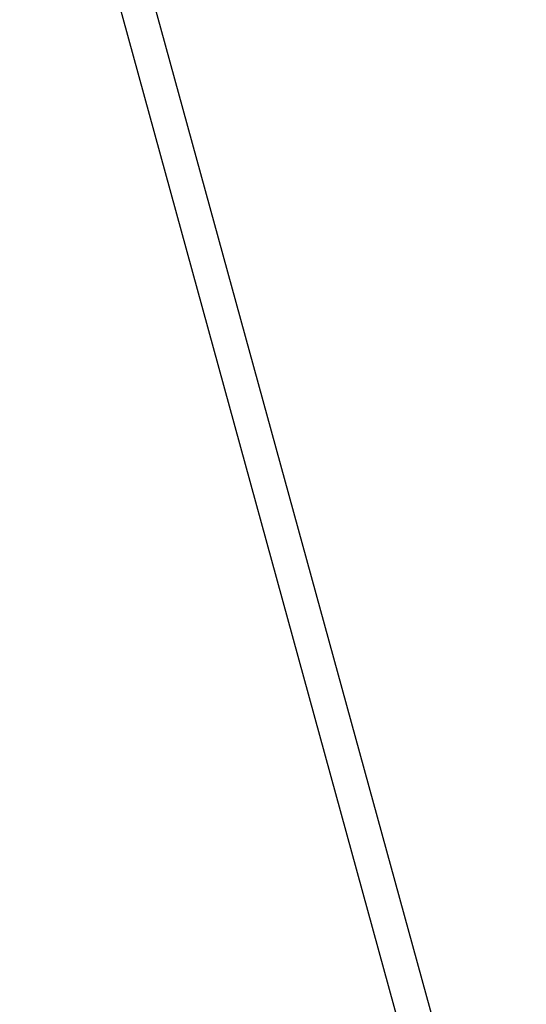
# Model space of a CAD drawing. Extents: x 447258 to 447844, y 441190 to 442763.
# Tile 24 of 30: x 447258 to 447332, y 442084 to 442229. Entities that reach past the tile are written whole.
import ezdxf

# ---------------------------------------------------------------- set-up
doc = ezdxf.new("R2010")
doc.units = 0
doc.header["$LTSCALE"] = 2
doc.header["$MEASUREMENT"] = 0
doc.linetypes.add('AUSGEZOGEN', pattern=[0])
doc.layers.get('0').update_dxf_attribs({"linetype": 'AUSGEZOGEN'})
for name, color, linetype in [('FBR', 8, 'CONTINUOUS'), ('Planeinteilung', 6, 'CONTINUOUS'), ('RAHMEN', 250, 'AUSGEZOGEN')]:
    doc.layers.add(name, color=color, linetype=linetype)

# ---------------------------------------------------------------- blocks, each defined once
blk = doc.blocks.new('1135297')
blk.add_line((0, 0), (1135, 0))
at = {"layer": 'RAHMEN'}
blk.add_line((25, 5), (950, 5), dxfattribs=at)

msp = doc.modelspace()

# ---------------------------------------------------------------- linework, layer by layer
at = {"layer": 'FBR'}
for points in [[(447427.91, 442233.05, 0), (447428.12, 442231.81, -0.000002), (447432.24, 442207.4, -0.000028), (447436.38, 442182.92, 0.000056), (447440.51, 442158.44, 0.000309), (447444.65, 442134.09, -0.000068), (447448.78, 442109.73, -0.000049), (447453.2, 442083.64, -0.000054), (447457.19, 442060.08, -0.000328), (447459.27, 442047.72, 0.000203), (447462.63, 442027.73, 0.000399), (447463.2, 442024.39, 0.000072), (447466.36, 442005.85, 0.00188), (447469.56, 441987.47, 0.001388)], [(447621.84, 441538.2, 0.000001), (447626.14, 441528.44, 0.000001), (447630.88, 441517.67)]]:
    msp.add_lwpolyline(points, format="xyb", dxfattribs=at)

# ---------------------------------------------------------------- block references
at = {"layer": 'Planeinteilung', "linetype": 'Continuous', "rotation": 285.3280982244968}
msp.add_blockref('1135297', (447257.6, 442284.75), dxfattribs=at)

doc.saveas('drawing.dxf')
